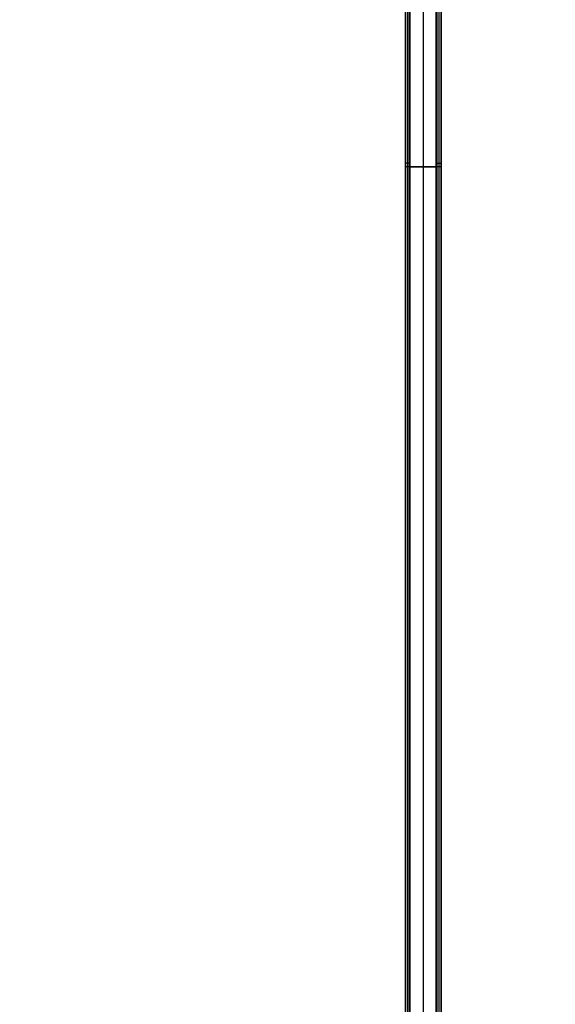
# Model space of a CAD drawing. Header units: millimetres. Extents: x -356 to 356, y -410 to 410.
# Tile 110 of 126: x 177 to 236, y -93 to 16. Entities that reach past the tile are written whole.
import ezdxf

# ---------------------------------------------------------------- set-up
doc = ezdxf.new("R2010")
doc.units = ezdxf.units.MM
doc.header["$MEASUREMENT"] = 0
doc.layers.add('1', color=7, linetype='Continuous')

msp = doc.modelspace()

# ---------------------------------------------------------------- linework, layer by layer
at = {"layer": '1', "color": 252}
for points in [[(223.18, 125.9), (223.18, -125.1)], [(223.18, -125.1), (223.18, 125.9)], [(223.43, 125.9), (223.43, -125.1)], [(223.68, -125.1), (223.68, 125.9)], [(223.68, -125.1), (223.68, 125.9)], [(219.68, -123.6), (219.68, 124.4)], [(219.68, -123.6), (219.68, 124.4)], [(219.68, 124.4), (219.68, -123.6)], [(219.93, 124.4), (219.93, -123.6)], [(220.09, 125.26), (220.09, -125.31)], [(220.18, 124.4), (220.18, -123.6)], [(220.18, -123.6), (220.18, 124.4)], [(220.18, 124.4), (220.18, -123.6)], [(221.68, 124.4), (221.68, -123.6)], [(221.68, 124.4), (221.68, -123.6)], [(223.09, 125.26), (223.09, -125.31)], [(223.18, 124.4), (223.18, -123.6)], [(223.68, 124.4), (223.68, -123.6)], [(220.18, 0.4), (219.68, 0.4)], [(223.18, 0.4), (223.68, 0.4)]]:
    msp.add_lwpolyline(points, dxfattribs=at)
at = {"layer": '1', "color": 252, "extrusion": (1, 0, 0)}
for points in [[(125.26, -431.5), (-125.31, -431.5)], [(125.26, -428.5), (-125.31, -428.5)], [(0.4, -435), (0.4, -430)], [(0.4, -435), (0.4, -430)], [(0.4, -503.5), (0.4, -430)], [(0.4, -503.5), (0.4, -430)]]:
    msp.add_lwpolyline(points, dxfattribs=at)
at = {"layer": '1', "color": 252, "extrusion": (0, 1, 0)}
for points in [[(-223.68, -430), (-223.67, -429.93), (-223.67, -429.86), (-223.66, -429.79), (-223.66, -429.72), (-223.65, -429.66), (-223.63, -429.59), (-223.62, -429.52), (-223.6, -429.45), (-223.58, -429.39), (-223.56, -429.32), (-223.53, -429.26), (-223.51, -429.19), (-223.48, -429.13), (-223.45, -429.07), (-223.41, -429.01), (-223.38, -428.95), (-223.34, -428.89), (-223.3, -428.84), (-223.26, -428.78), (-223.22, -428.73), (-223.17, -428.67), (-223.13, -428.62), (-223.08, -428.57), (-223.03, -428.53), (-222.98, -428.48), (-222.92, -428.44), (-222.87, -428.39), (-222.81, -428.35), (-222.75, -428.32), (-222.7, -428.28), (-222.64, -428.25), (-222.57, -428.21), (-222.51, -428.18), (-222.45, -428.16), (-222.38, -428.13), (-222.32, -428.11), (-222.25, -428.09), (-222.19, -428.07), (-222.12, -428.05), (-222.05, -428.04), (-221.98, -428.02), (-221.92, -428.01), (-221.85, -428.01), (-221.78, -428), (-221.71, -428), (-221.64, -428), (-221.57, -428), (-221.5, -428.01), (-221.43, -428.01), (-221.37, -428.02), (-221.3, -428.04), (-221.23, -428.05), (-221.16, -428.07), (-221.1, -428.09), (-221.03, -428.11), (-220.97, -428.13), (-220.9, -428.16), (-220.84, -428.18), (-220.78, -428.21), (-220.72, -428.25), (-220.66, -428.28), (-220.6, -428.32), (-220.54, -428.35), (-220.48, -428.39), (-220.43, -428.44), (-220.38, -428.48), (-220.32, -428.53), (-220.27, -428.57), (-220.22, -428.62), (-220.18, -428.67), (-220.13, -428.73), (-220.09, -428.78), (-220.05, -428.84), (-220.01, -428.89), (-219.97, -428.95), (-219.94, -429.01), (-219.9, -429.07), (-219.87, -429.13), (-219.84, -429.19), (-219.82, -429.26), (-219.79, -429.32), (-219.77, -429.39), (-219.75, -429.45), (-219.73, -429.52), (-219.72, -429.59), (-219.7, -429.66), (-219.69, -429.72), (-219.69, -429.79), (-219.68, -429.86), (-219.68, -429.93), (-219.68, -430)], [(-223.18, -430), (-223.17, -429.95), (-223.17, -429.9), (-223.17, -429.84), (-223.16, -429.79), (-223.15, -429.74), (-223.14, -429.69), (-223.13, -429.64), (-223.12, -429.59), (-223.1, -429.54), (-223.09, -429.49), (-223.07, -429.44), (-223.05, -429.4), (-223.03, -429.35), (-223, -429.3), (-222.98, -429.26), (-222.95, -429.21), (-222.92, -429.17), (-222.89, -429.13), (-222.86, -429.09), (-222.83, -429.04), (-222.8, -429.01), (-222.76, -428.97), (-222.73, -428.93), (-222.69, -428.89), (-222.65, -428.86), (-222.61, -428.83), (-222.57, -428.8), (-222.53, -428.77), (-222.48, -428.74), (-222.44, -428.71), (-222.4, -428.68), (-222.35, -428.66), (-222.3, -428.64), (-222.26, -428.62), (-222.21, -428.6), (-222.16, -428.58), (-222.11, -428.56), (-222.06, -428.55), (-222.01, -428.54), (-221.96, -428.53), (-221.91, -428.52), (-221.86, -428.51), (-221.8, -428.51), (-221.75, -428.5), (-221.7, -428.5), (-221.65, -428.5), (-221.6, -428.5), (-221.55, -428.51), (-221.49, -428.51), (-221.44, -428.52), (-221.39, -428.53), (-221.34, -428.54), (-221.29, -428.55), (-221.24, -428.56), (-221.19, -428.58), (-221.14, -428.6), (-221.1, -428.62), (-221.05, -428.64), (-221, -428.66), (-220.96, -428.68), (-220.91, -428.71), (-220.87, -428.74), (-220.82, -428.77), (-220.78, -428.8), (-220.74, -428.83), (-220.7, -428.86), (-220.66, -428.89), (-220.62, -428.93), (-220.59, -428.97), (-220.55, -429.01), (-220.52, -429.04), (-220.49, -429.09), (-220.46, -429.13), (-220.43, -429.17), (-220.4, -429.21), (-220.37, -429.26), (-220.35, -429.3), (-220.32, -429.35), (-220.3, -429.4), (-220.28, -429.44), (-220.26, -429.49), (-220.25, -429.54), (-220.23, -429.59), (-220.22, -429.64), (-220.21, -429.69), (-220.2, -429.74), (-220.19, -429.79), (-220.18, -429.84), (-220.18, -429.9), (-220.18, -429.95), (-220.18, -430)], [(-220.09, -430), (-220.09, -430.05), (-220.09, -430.1), (-220.1, -430.16), (-220.1, -430.21), (-220.11, -430.26), (-220.12, -430.31), (-220.13, -430.36), (-220.15, -430.41), (-220.16, -430.46), (-220.18, -430.51), (-220.2, -430.56), (-220.22, -430.61), (-220.24, -430.65), (-220.26, -430.7), (-220.29, -430.75), (-220.31, -430.79), (-220.34, -430.83), (-220.37, -430.88), (-220.4, -430.92), (-220.43, -430.96), (-220.47, -431), (-220.5, -431.04), (-220.54, -431.07), (-220.58, -431.11), (-220.62, -431.14), (-220.66, -431.18), (-220.7, -431.21), (-220.74, -431.24), (-220.79, -431.27), (-220.83, -431.29), (-220.88, -431.32), (-220.92, -431.34), (-220.97, -431.37), (-221.02, -431.39), (-221.07, -431.41), (-221.11, -431.42), (-221.16, -431.44), (-221.21, -431.45), (-221.26, -431.46), (-221.32, -431.48), (-221.37, -431.48), (-221.42, -431.49), (-221.47, -431.5), (-221.52, -431.5), (-221.57, -431.5), (-221.63, -431.5), (-221.68, -431.5), (-221.73, -431.49), (-221.78, -431.49), (-221.83, -431.48), (-221.89, -431.47), (-221.94, -431.46), (-221.99, -431.45), (-222.04, -431.43), (-222.09, -431.41), (-222.13, -431.4), (-222.18, -431.38), (-222.23, -431.36), (-222.28, -431.33), (-222.32, -431.31), (-222.37, -431.28), (-222.41, -431.25), (-222.45, -431.22), (-222.5, -431.19), (-222.54, -431.16), (-222.58, -431.13), (-222.62, -431.09), (-222.65, -431.06), (-222.69, -431.02), (-222.72, -430.98), (-222.76, -430.94), (-222.79, -430.9), (-222.82, -430.86), (-222.85, -430.81), (-222.88, -430.77), (-222.9, -430.72), (-222.93, -430.68), (-222.95, -430.63), (-222.97, -430.58), (-222.99, -430.53), (-223.01, -430.49), (-223.02, -430.44), (-223.04, -430.39), (-223.05, -430.34), (-223.06, -430.28), (-223.07, -430.23), (-223.08, -430.18), (-223.08, -430.13), (-223.09, -430.08), (-223.09, -430.03), (-223.09, -429.97), (-223.09, -429.92), (-223.08, -429.87), (-223.08, -429.82), (-223.07, -429.77), (-223.06, -429.72), (-223.05, -429.66), (-223.04, -429.61), (-223.02, -429.56), (-223.01, -429.51), (-222.99, -429.47), (-222.97, -429.42), (-222.95, -429.37), (-222.93, -429.32), (-222.9, -429.28), (-222.88, -429.23), (-222.85, -429.19), (-222.82, -429.14), (-222.79, -429.1), (-222.76, -429.06), (-222.72, -429.02), (-222.69, -428.98), (-222.65, -428.94), (-222.62, -428.91), (-222.58, -428.87), (-222.54, -428.84), (-222.5, -428.81), (-222.45, -428.78), (-222.41, -428.75), (-222.37, -428.72), (-222.32, -428.69), (-222.28, -428.67), (-222.23, -428.64), (-222.18, -428.62), (-222.13, -428.6), (-222.09, -428.59), (-222.04, -428.57), (-221.99, -428.55), (-221.94, -428.54), (-221.89, -428.53), (-221.83, -428.52), (-221.78, -428.51), (-221.73, -428.51), (-221.68, -428.5), (-221.63, -428.5), (-221.57, -428.5), (-221.52, -428.5), (-221.47, -428.5), (-221.42, -428.51), (-221.37, -428.52), (-221.32, -428.52), (-221.26, -428.54), (-221.21, -428.55), (-221.16, -428.56), (-221.11, -428.58), (-221.07, -428.59), (-221.02, -428.61), (-220.97, -428.63), (-220.92, -428.66), (-220.88, -428.68), (-220.83, -428.71), (-220.79, -428.73), (-220.74, -428.76), (-220.7, -428.79), (-220.66, -428.82), (-220.62, -428.86), (-220.58, -428.89), (-220.54, -428.93), (-220.5, -428.96), (-220.47, -429), (-220.43, -429.04), (-220.4, -429.08), (-220.37, -429.12), (-220.34, -429.17), (-220.31, -429.21), (-220.29, -429.25), (-220.26, -429.3), (-220.24, -429.35), (-220.22, -429.39), (-220.2, -429.44), (-220.18, -429.49), (-220.16, -429.54), (-220.15, -429.59), (-220.13, -429.64), (-220.12, -429.69), (-220.11, -429.74), (-220.1, -429.79), (-220.1, -429.84), (-220.09, -429.9), (-220.09, -429.95), (-220.09, -430)]]:
    msp.add_lwpolyline(points, dxfattribs=at)
at = {"layer": '1', "color": 252, "extrusion": (0.117512, -0.066916, 0.990814)}
for points in [[(0.83, -455.33), (0.83, -73.76)], [(-0.17, -455.33), (-0.17, -73.76)], [(-0.17, -455.33), (-0.17, -73.76)], [(-1.17, -455.33), (-1.17, -73.76)]]:
    msp.add_lwpolyline(points, dxfattribs=at)
at = {"layer": '1', "color": 252, "extrusion": (-0.305869, 0.176594, 0.935553)}
for points in [[(-2.02, 15.63), (-2.02, 86.41)], [(-3.02, 15.63), (-3.02, 86.41)], [(-1.02, 15.63), (-1.02, 86.41)], [(-2.02, 15.63), (-2.02, 86.41)]]:
    msp.add_lwpolyline(points, dxfattribs=at)

doc.saveas('drawing.dxf')
